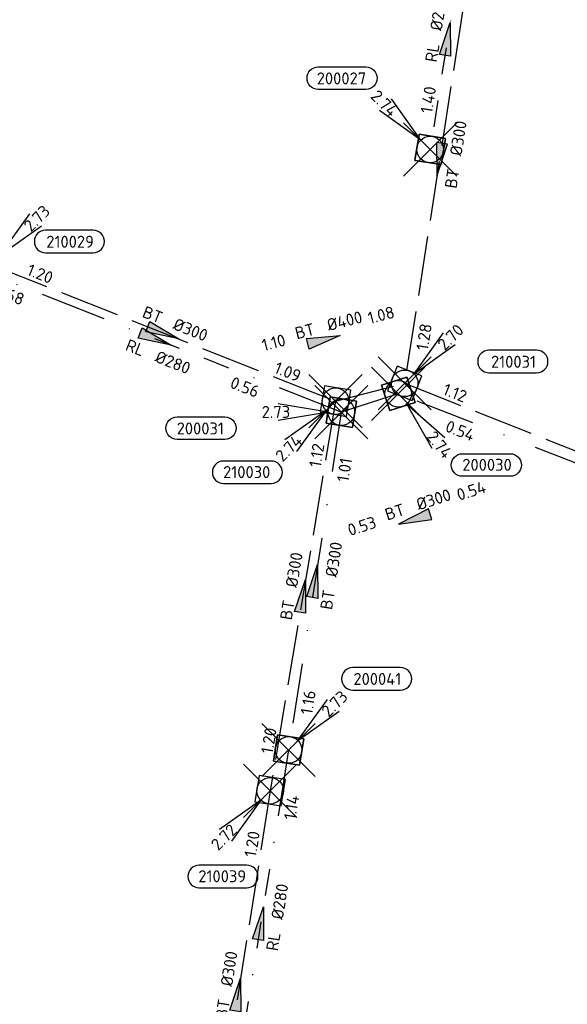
# Model space of a CAD drawing. Header units: metres. Extents: x 153343 to 157271, y 461673 to 467005.
# Tile 121 of 191: x 154164 to 154226, y 466033 to 466144. Entities that reach past the tile are written whole.
import ezdxf
from ezdxf.enums import TextEntityAlignment as Align

# ---------------------------------------------------------------- set-up
doc = ezdxf.new("R2010")
doc.units = ezdxf.units.M
doc.header["$LTSCALE"] = 0.75
doc.header["$PDMODE"] = 3
doc.header["$PDSIZE"] = 3
for name, pattern in [('RI-HWA_BETON', [11.4, 9, -2.4]), ('RI-RELINEN', [38, 10, -4, 0, -4, 4, -4, 4, -4, 0, -4]), ('RI-VWA_BETON', [19, 9, -5, 0, -5])]:
    doc.linetypes.add(name, pattern=pattern)
doc.layers.get('0').update_dxf_attribs({"lineweight": 25})
doc.layers.get('defpoints').update_dxf_attribs({"lineweight": 25})
for name, color, linetype in [('B-OI-RI-HWA_PUTNUMMER-S @ 0.75', 151, 'Continuous'), ('B-OI-RI-HWA_TRANSPORTLEIDING_BETON_300-G', 151, 'RI-HWA_BETON'), ('B-OI-RI-HWA_TRANSPORTLEIDING_BETON_400-G', 151, 'RI-HWA_BETON'), ('B-OI-RI-VWA_PUTNUMMER-S @ 0.75', 33, 'Continuous'), ('B-OI-RI-VWA_TRANSPORTLEIDING_B+RELINED_280-G', 33, 'RI-RELINEN'), ('B-OI-RI-VWA_TRANSPORTLEIDING_BETON_280-G', 33, 'RI-VWA_BETON'), ('B-OI-RI-VWA_TRANSPORTLEIDING_BETON_300-G', 33, 'RI-VWA_BETON')]:
    doc.layers.add(name, color=color, linetype=linetype)
for name, color, linetype, lineweight in [('B-OI-RI-HWA_RIOOLPUT_INSPECTIEPUT-S', 151, 'Continuous', 25), ('B-OI-RI-HWA_STROOMRICHTING-S @ 0.75', 151, 'Continuous', 25), ('B-OI-RI-VWA_RIOOLPUT_INSPECTIEPUT_BETON-S', 33, 'Continuous', 25), ('B-OI-RI-VWA_STROOMRICHTING-S @ 0.75', 33, 'Continuous', 25)]:
    doc.layers.add(name, color=color, linetype=linetype, lineweight=lineweight)
doc.layers.add('inspectieput', color=7, linetype='Continuous', plot=False)
doc.styles.add('NLCS-ISO', font='isocpeur.ttf')

# ---------------------------------------------------------------- blocks, each defined once
blk = doc.blocks.new('*U95')
at = {"ltscale": 0.1}
blk.add_hatch(color=256, dxfattribs=at).paths.add_polyline_path([(2.5, 0), (-2.5, -0.83), (-2.5, 0.83)])
at = {"ltscale": 0.1, "flags": 128}
blk.add_lwpolyline([(2.5, 0), (-2.5, -0.83), (-2.5, 0.83)], close=True, dxfattribs=at)
at = {"ltscale": 0.1, "style": 'NLCS-ISO'}
for tag, p in [('BOBL', (-21.69, 0)), ('MAT', (-1, 0.5))]:
    blk.add_attdef(tag, text='', height=1.8, dxfattribs=at).set_placement(p, align=Align.BOTTOM_RIGHT)
for tag, p in [('DIA', (1, 0.5)), ('BOBR', (20.74, -0.01))]:
    blk.add_attdef(tag, text='', height=1.8, dxfattribs=at).set_placement(p, align=Align.BOTTOM_LEFT)
at = {"layer": 'defpoints', "ltscale": 0.1, "style": 'NLCS-ISO', "flags": 1}
blk.add_attdef('JVA', text='', height=1.8, dxfattribs=at).set_placement((0, -1), align=Align.TOP_CENTER)
blk = doc.blocks.new('*U110')
at = {"ltscale": 0.1}
blk.add_hatch(color=256, dxfattribs=at).paths.add_polyline_path([(2.5, 0), (-2.5, -0.83), (-2.5, 0.83)])
at = {"ltscale": 0.1, "flags": 128}
blk.add_lwpolyline([(2.5, 0), (-2.5, -0.83), (-2.5, 0.83)], close=True, dxfattribs=at)
at = {"ltscale": 0.1, "style": 'NLCS-ISO'}
for tag, p in [('BOBL', (-24.55, 0)), ('MAT', (-1, 0.5))]:
    blk.add_attdef(tag, text='', height=1.8, dxfattribs=at).set_placement(p, align=Align.BOTTOM_RIGHT)
for tag, p in [('DIA', (1, 0.5)), ('BOBR', (23.61, -0.01))]:
    blk.add_attdef(tag, text='', height=1.8, dxfattribs=at).set_placement(p, align=Align.BOTTOM_LEFT)
at = {"layer": 'defpoints', "ltscale": 0.1, "style": 'NLCS-ISO', "flags": 1}
blk.add_attdef('JVA', text='', height=1.8, dxfattribs=at).set_placement((0, -1), align=Align.TOP_CENTER)
blk = doc.blocks.new('*U98')
at = {"ltscale": 0.1}
blk.add_hatch(color=256, dxfattribs=at).paths.add_polyline_path([(2.5, 0), (-2.5, -0.83), (-2.5, 0.83)])
at = {"ltscale": 0.1, "flags": 128}
blk.add_lwpolyline([(2.5, 0), (-2.5, -0.83), (-2.5, 0.83)], close=True, dxfattribs=at)
at = {"ltscale": 0.1, "style": 'NLCS-ISO'}
for tag, p in [('BOBL', (-20.34, 0)), ('MAT', (-1, 0.5))]:
    blk.add_attdef(tag, text='', height=1.8, dxfattribs=at).set_placement(p, align=Align.BOTTOM_RIGHT)
for tag, p in [('DIA', (1, 0.5)), ('BOBR', (19.39, -0.01))]:
    blk.add_attdef(tag, text='', height=1.8, dxfattribs=at).set_placement(p, align=Align.BOTTOM_LEFT)
at = {"layer": 'defpoints', "ltscale": 0.1, "style": 'NLCS-ISO', "flags": 1}
blk.add_attdef('JVA', text='', height=1.8, dxfattribs=at).set_placement((0, -1), align=Align.TOP_CENTER)
blk = doc.blocks.new('*U66')
at = {"ltscale": 0.1}
blk.add_hatch(color=256, dxfattribs=at).paths.add_polyline_path([(2.5, 0), (-2.5, -0.83), (-2.5, 0.83)])
at = {"ltscale": 0.1, "flags": 128}
blk.add_lwpolyline([(2.5, 0), (-2.5, -0.83), (-2.5, 0.83)], close=True, dxfattribs=at)
at = {"ltscale": 0.1, "style": 'NLCS-ISO'}
for tag, p in [('BOBL', (-5.66, 0)), ('MAT', (-1, 0.5))]:
    blk.add_attdef(tag, text='', height=1.8, dxfattribs=at).set_placement(p, align=Align.BOTTOM_RIGHT)
for tag, p in [('DIA', (1, 0.5)), ('BOBR', (7.22, 0))]:
    blk.add_attdef(tag, text='', height=1.8, dxfattribs=at).set_placement(p, align=Align.BOTTOM_LEFT)
at = {"layer": 'defpoints', "ltscale": 0.1, "style": 'NLCS-ISO', "flags": 1}
blk.add_attdef('JVA', text='', height=1.8, dxfattribs=at).set_placement((0, -1), align=Align.TOP_CENTER)
blk = doc.blocks.new('*U99')
at = {"ltscale": 0.1}
blk.add_hatch(color=256, dxfattribs=at).paths.add_polyline_path([(2.5, 0), (-2.5, -0.83), (-2.5, 0.83)])
at = {"ltscale": 0.1, "flags": 128}
blk.add_lwpolyline([(2.5, 0), (-2.5, -0.83), (-2.5, 0.83)], close=True, dxfattribs=at)
at = {"ltscale": 0.1, "style": 'NLCS-ISO'}
for tag, p in [('BOBL', (-18.51, 0)), ('MAT', (-1, 0.5))]:
    blk.add_attdef(tag, text='', height=1.8, dxfattribs=at).set_placement(p, align=Align.BOTTOM_RIGHT)
for tag, p in [('DIA', (1, 0.5)), ('BOBR', (17.56, 0))]:
    blk.add_attdef(tag, text='', height=1.8, dxfattribs=at).set_placement(p, align=Align.BOTTOM_LEFT)
at = {"layer": 'defpoints', "ltscale": 0.1, "style": 'NLCS-ISO', "flags": 1}
blk.add_attdef('JVA', text='', height=1.8, dxfattribs=at).set_placement((0, -1), align=Align.TOP_CENTER)
blk = doc.blocks.new('*U101')
at = {"ltscale": 0.1}
blk.add_hatch(color=256, dxfattribs=at).paths.add_polyline_path([(-2.5, 0), (2.5, -0.83), (2.5, 0.83)])
at = {"ltscale": 0.1, "flags": 128}
blk.add_lwpolyline([(-2.5, 0), (2.5, -0.83), (2.5, 0.83)], close=True, dxfattribs=at)
at = {"ltscale": 0.1, "style": 'NLCS-ISO'}
for tag, p in [('BOBL', (-24.63, -3.24)), ('MAT', (-1, -3.74))]:
    blk.add_attdef(tag, text='', height=1.8, dxfattribs=at).set_placement(p, align=Align.BOTTOM_RIGHT)
for tag, p in [('DIA', (1, -3.74)), ('BOBR', (23.69, -3.23))]:
    blk.add_attdef(tag, text='', height=1.8, dxfattribs=at).set_placement(p, align=Align.BOTTOM_LEFT)
at = {"layer": 'defpoints', "ltscale": 0.1, "style": 'NLCS-ISO', "flags": 1}
blk.add_attdef('JVA', text='', height=1.8, dxfattribs=at).set_placement((0, -1), align=Align.TOP_CENTER)
blk = doc.blocks.new('*U127')
at = {"ltscale": 0.1}
blk.add_hatch(color=256, dxfattribs=at).paths.add_polyline_path([(2.5, 0), (-2.5, -0.83), (-2.5, 0.83)])
at = {"ltscale": 0.1, "flags": 128}
blk.add_lwpolyline([(2.5, 0), (-2.5, -0.83), (-2.5, 0.83)], close=True, dxfattribs=at)
at = {"ltscale": 0.1, "style": 'NLCS-ISO'}
for tag, p in [('BOBL', (-17.04, -3.24)), ('MAT', (-1, -3.74))]:
    blk.add_attdef(tag, text='', height=1.8, dxfattribs=at).set_placement(p, align=Align.BOTTOM_RIGHT)
for tag, p in [('DIA', (1, -3.74)), ('BOBR', (16.09, -3.24))]:
    blk.add_attdef(tag, text='', height=1.8, dxfattribs=at).set_placement(p, align=Align.BOTTOM_LEFT)
at = {"layer": 'defpoints', "ltscale": 0.1, "style": 'NLCS-ISO', "flags": 1}
blk.add_attdef('JVA', text='', height=1.8, dxfattribs=at).set_placement((0, -1), align=Align.TOP_CENTER)
blk = doc.blocks.new('*U129')
at = {"ltscale": 0.1}
blk.add_hatch(color=256, dxfattribs=at).paths.add_polyline_path([(2.5, 0), (-2.5, -0.83), (-2.5, 0.83)])
at = {"ltscale": 0.1, "flags": 128}
blk.add_lwpolyline([(2.5, 0), (-2.5, -0.83), (-2.5, 0.83)], close=True, dxfattribs=at)
at = {"ltscale": 0.1, "style": 'NLCS-ISO'}
for tag, p in [('BOBL', (-16.34, -3.24)), ('MAT', (-1, -3.74))]:
    blk.add_attdef(tag, text='', height=1.8, dxfattribs=at).set_placement(p, align=Align.BOTTOM_RIGHT)
for tag, p in [('DIA', (1, -3.74)), ('BOBR', (15.4, -3.24))]:
    blk.add_attdef(tag, text='', height=1.8, dxfattribs=at).set_placement(p, align=Align.BOTTOM_LEFT)
at = {"layer": 'defpoints', "ltscale": 0.1, "style": 'NLCS-ISO', "flags": 1}
blk.add_attdef('JVA', text='', height=1.8, dxfattribs=at).set_placement((0, -1), align=Align.TOP_CENTER)
blk = doc.blocks.new('*U130')
at = {"ltscale": 0.1}
blk.add_hatch(color=256, dxfattribs=at).paths.add_polyline_path([(2.5, 0), (-2.5, -0.83), (-2.5, 0.83)])
at = {"ltscale": 0.1, "flags": 128}
blk.add_lwpolyline([(2.5, 0), (-2.5, -0.83), (-2.5, 0.83)], close=True, dxfattribs=at)
at = {"ltscale": 0.1, "style": 'NLCS-ISO'}
for tag, p in [('BOBL', (-20.63, -3.24)), ('MAT', (-1, -3.74))]:
    blk.add_attdef(tag, text='', height=1.8, dxfattribs=at).set_placement(p, align=Align.BOTTOM_RIGHT)
for tag, p in [('DIA', (1, -3.74)), ('BOBR', (12.91, -3.23))]:
    blk.add_attdef(tag, text='', height=1.8, dxfattribs=at).set_placement(p, align=Align.BOTTOM_LEFT)
at = {"layer": 'defpoints', "ltscale": 0.1, "style": 'NLCS-ISO', "flags": 1}
blk.add_attdef('JVA', text='', height=1.8, dxfattribs=at).set_placement((0, -1), align=Align.TOP_CENTER)
blk = doc.blocks.new('*U80')
at = {"ltscale": 0.1}
blk.add_hatch(color=256, dxfattribs=at).paths.add_polyline_path([(-2.5, 0), (2.5, -0.83), (2.5, 0.83)])
at = {"ltscale": 0.1, "flags": 128}
blk.add_lwpolyline([(-2.5, 0), (2.5, -0.83), (2.5, 0.83)], close=True, dxfattribs=at)
at = {"ltscale": 0.1, "style": 'NLCS-ISO'}
for tag, p in [('BOBL', (-5.66, 0)), ('MAT', (-1, 0.5))]:
    blk.add_attdef(tag, text='', height=1.8, dxfattribs=at).set_placement(p, align=Align.BOTTOM_RIGHT)
for tag, p in [('DIA', (1, 0.5)), ('BOBR', (7.22, 0))]:
    blk.add_attdef(tag, text='', height=1.8, dxfattribs=at).set_placement(p, align=Align.BOTTOM_LEFT)
at = {"layer": 'defpoints', "ltscale": 0.1, "style": 'NLCS-ISO', "flags": 1}
blk.add_attdef('JVA', text='', height=1.8, dxfattribs=at).set_placement((0, -1), align=Align.TOP_CENTER)
blk = doc.blocks.new('*U133')
at = {"ltscale": 0.1}
blk.add_hatch(color=256, dxfattribs=at).paths.add_polyline_path([(2.5, 0), (-2.5, -0.83), (-2.5, 0.83)])
at = {"ltscale": 0.1, "flags": 128}
blk.add_lwpolyline([(2.5, 0), (-2.5, -0.83), (-2.5, 0.83)], close=True, dxfattribs=at)
at = {"ltscale": 0.1, "style": 'NLCS-ISO'}
for tag, p in [('BOBL', (-21.81, -3.24)), ('MAT', (-1, -3.74))]:
    blk.add_attdef(tag, text='', height=1.8, dxfattribs=at).set_placement(p, align=Align.BOTTOM_RIGHT)
for tag, p in [('DIA', (1, -3.74)), ('BOBR', (24.43, -3.23))]:
    blk.add_attdef(tag, text='', height=1.8, dxfattribs=at).set_placement(p, align=Align.BOTTOM_LEFT)
at = {"layer": 'defpoints', "ltscale": 0.1, "style": 'NLCS-ISO', "flags": 1}
blk.add_attdef('JVA', text='', height=1.8, dxfattribs=at).set_placement((0, -1), align=Align.TOP_CENTER)
blk = doc.blocks.new('*U135')
at = {"ltscale": 0.1}
blk.add_hatch(color=256, dxfattribs=at).paths.add_polyline_path([(2.5, 0), (-2.5, -0.83), (-2.5, 0.83)])
at = {"ltscale": 0.1, "flags": 128}
blk.add_lwpolyline([(2.5, 0), (-2.5, -0.83), (-2.5, 0.83)], close=True, dxfattribs=at)
at = {"ltscale": 0.1, "style": 'NLCS-ISO'}
for tag, p in [('BOBL', (-7.45, 0)), ('MAT', (-1, 0.5))]:
    blk.add_attdef(tag, text='', height=1.8, dxfattribs=at).set_placement(p, align=Align.BOTTOM_RIGHT)
for tag, p in [('DIA', (1, 0.5)), ('BOBR', (6.5, 0))]:
    blk.add_attdef(tag, text='', height=1.8, dxfattribs=at).set_placement(p, align=Align.BOTTOM_LEFT)
at = {"layer": 'defpoints', "ltscale": 0.1, "style": 'NLCS-ISO', "flags": 1}
blk.add_attdef('JVA', text='', height=1.8, dxfattribs=at).set_placement((0, -1), align=Align.TOP_CENTER)
blk = doc.blocks.new('B-SRI-PUT_HWA-SO')
at = {"lineweight": -3, "flags": 128}
blk.add_lwpolyline([(-2, -2), (2, -2), (2, 2), (-2, 2)], close=True, dxfattribs=at)
at = {"lineweight": -3}
blk.add_circle((0, 0), 2, dxfattribs=at)
blk = doc.blocks.new('*U404')
for q in [(-7.6, -5.83), (-5.83, -7.6)]:
    blk.add_line((-1.41, -1.41), q)
blk.add_lwpolyline([(-10.68, -14.58), (-3.52, -14.58, 1), (-3.52, -11.2), (-10.68, -11.2, 1)], format="xyb", close=True)
at = {"ltscale": 0.1, "style": 'NLCS-ISO'}
blk.add_attdef('PUTHGT', text='', height=1.8, rotation=45, dxfattribs=at).set_placement((-8.44, -8.48), align=Align.MIDDLE_LEFT)
blk.add_attdef('PUTNR', text='', height=1.8, dxfattribs=at).set_placement((-7.2, -11.06), align=Align.MIDDLE_CENTER)
blk = doc.blocks.new('*U241')
for q in [(-7.6, -5.83), (-5.83, -7.6)]:
    blk.add_line((-1.41, -1.41), q)
blk.add_lwpolyline([(-16.81, -12.39), (-9.65, -12.39, 1), (-9.65, -9.01), (-16.81, -9.01, 1)], format="xyb", close=True)
at = {"ltscale": 0.1, "style": 'NLCS-ISO'}
blk.add_attdef('PUTHGT', text='', height=1.8, rotation=45, dxfattribs=at).set_placement((-8.44, -8.48), align=Align.MIDDLE_LEFT)
blk.add_attdef('PUTNR', text='', height=1.8, dxfattribs=at).set_placement((-13.33, -8.87), align=Align.MIDDLE_CENTER)
blk = doc.blocks.new('*U399')
for q in [(5.83, 7.6), (7.6, 5.83)]:
    blk.add_line((1.41, 1.41), q)
blk.add_lwpolyline([(15.38, 5.15), (8.22, 5.15, 1), (8.22, 1.77), (15.38, 1.77, 1)], format="xyb", close=True)
at = {"ltscale": 0.1, "style": 'NLCS-ISO'}
blk.add_attdef('PUTHGT', text='', height=1.8, rotation=45, dxfattribs=at).set_placement((5.39, 5.43), align=Align.MIDDLE_LEFT)
blk.add_attdef('PUTNR', text='', height=1.8, dxfattribs=at).set_placement((11.9, 3.43), align=Align.MIDDLE_CENTER)
blk = doc.blocks.new('*U405')
for q in [(5.83, 7.6), (7.6, 5.83)]:
    blk.add_line((1.41, 1.41), q)
blk.add_lwpolyline([(19.83, 4.97), (12.67, 4.97, 1), (12.67, 1.58), (19.83, 1.58, 1)], format="xyb", close=True)
at = {"ltscale": 0.1, "style": 'NLCS-ISO'}
blk.add_attdef('PUTHGT', text='', height=1.8, rotation=45, dxfattribs=at).set_placement((5.39, 5.43), align=Align.MIDDLE_LEFT)
blk.add_attdef('PUTNR', text='', height=1.8, dxfattribs=at).set_placement((16.35, 3.24), align=Align.MIDDLE_CENTER)
blk = doc.blocks.new('*U43')
for q in [(5.83, 7.6), (7.6, 5.83)]:
    blk.add_line((1.41, 1.41), q)
blk.add_lwpolyline([(16.81, 12.39), (9.65, 12.39, 1), (9.65, 9.01), (16.81, 9.01, 1)], format="xyb", close=True)
at = {"ltscale": 0.1, "style": 'NLCS-ISO'}
blk.add_attdef('PUTHGT', text='', height=1.8, rotation=45, dxfattribs=at).set_placement((5.39, 5.43), align=Align.MIDDLE_LEFT)
blk.add_attdef('PUTNR', text='', height=1.8, dxfattribs=at).set_placement((13.33, 10.67), align=Align.MIDDLE_CENTER)
blk = doc.blocks.new('*U417')
for q in [(-9.5, 1.25), (-9.5, -1.25)]:
    blk.add_line((-2, 0), q)
blk.add_lwpolyline([(-24.67, -0.72), (-17.51, -0.72, -1), (-17.51, -4.11), (-24.67, -4.11, -1)], format="xyb", close=True)
at = {"ltscale": 0.1, "style": 'NLCS-ISO'}
blk.add_attdef('PUTHGT', text='', height=1.8, dxfattribs=at).set_placement((-11.97, 0.03), align=Align.MIDDLE_LEFT)
blk.add_attdef('PUTNR', text='', height=1.8, dxfattribs=at).set_placement((-21.19, -2.45), align=Align.MIDDLE_CENTER)
blk = doc.blocks.new('*U418')
for q in [(5.03, -8.15), (6.97, -6.57)]:
    blk.add_line((1.26, -1.55), q)
blk.add_lwpolyline([(16.81, -12.39), (9.65, -12.39, -1), (9.65, -9.01), (16.81, -9.01, -1)], format="xyb", close=True)
at = {"ltscale": 0.1, "style": 'NLCS-ISO'}
blk.add_attdef('PUTHGT', text='', height=1.8, rotation=309.1806, dxfattribs=at).set_placement((4.81, -5.95), align=Align.MIDDLE_LEFT)
blk.add_attdef('PUTNR', text='', height=1.8, dxfattribs=at).set_placement((13.33, -8.87), align=Align.MIDDLE_CENTER)
blk = doc.blocks.new('*U260')
for q in [(-5.83, 7.6), (-7.6, 5.83)]:
    blk.add_line((-1.41, 1.41), q)
blk.add_lwpolyline([(-16.81, 12.39), (-9.65, 12.39, -1), (-9.65, 9.01), (-16.81, 9.01, -1)], format="xyb", close=True)
at = {"ltscale": 0.1, "style": 'NLCS-ISO'}
blk.add_attdef('PUTNR', text='', height=1.8, dxfattribs=at).set_placement((-13.33, 10.67), align=Align.MIDDLE_CENTER)
blk.add_attdef('PUTHGT', text='', height=1.8, rotation=315, dxfattribs=at).set_placement((-8.44, 8.48), align=Align.MIDDLE_LEFT)
blk = doc.blocks.new('B-SRI-PUT_VWA-SO')
at = {"flags": 128}
blk.add_lwpolyline([(-2, 2), (2, 2), (2, -2), (-2, -2)], close=True, dxfattribs=at)
at = {"lineweight": -3, "flags": 128}
blk.add_lwpolyline([(2, -2), (2, 2), (-2, 2), (-2, -2)], close=True, dxfattribs=at)
at = {"lineweight": -3}
blk.add_circle((0, 0), 2, dxfattribs=at)

msp = doc.modelspace()

# ---------------------------------------------------------------- linework, layer by layer
at = {"layer": 'B-OI-RI-HWA_TRANSPORTLEIDING_BETON_300-G', "transparency": 33554610}
for p, q in [((154215.11, 466152.94), (154207.27, 466102.59)), ((154160.64, 466115.97), (154199.47, 466100.59)), ((154199.47, 466100.59), (154192.11, 466056.69)), ((154192.11, 466056.69), (154184.88, 466010.72))]:
    msp.add_line(p, q, dxfattribs=at)
at = {"layer": 'B-OI-RI-HWA_TRANSPORTLEIDING_BETON_400-G', "transparency": 33554610}
for p, q in [((154199.47, 466100.59), (154207.27, 466102.59)), ((154207.27, 466102.59), (154254.55, 466083.91))]:
    msp.add_line(p, q, dxfattribs=at)
at = {"layer": 'B-OI-RI-VWA_TRANSPORTLEIDING_B+RELINED_280-G', "transparency": 33554610}
for p, q in [((154214.05, 466153.81), (154210.14, 466128.94)), ((154200.13, 466099.34), (154158.3, 466115.78)), ((154194.19, 466061.28), (154187.91, 466022.22))]:
    msp.add_line(p, q, dxfattribs=at)
at = {"layer": 'B-OI-RI-VWA_TRANSPORTLEIDING_BETON_280-G', "transparency": 33554610}
msp.add_line((154255.06, 466082.5), (154206.55, 466101.41), dxfattribs=at)
at = {"layer": 'B-OI-RI-VWA_TRANSPORTLEIDING_BETON_300-G', "transparency": 33554610}
for p, q in [((154206.55, 466101.41), (154200.13, 466099.34)), ((154200.13, 466099.34), (154194.19, 466061.28))]:
    msp.add_line(p, q, dxfattribs=at)
at = {"layer": 'inspectieput', "color": 0, "transparency": 33554610}
for p in [(154210.14, 466128.94), (154207.27, 466102.59), (154206.55, 466101.41), (154199.47, 466100.59), (154200.13, 466099.34), (154194.19, 466061.28), (154192.11, 466056.69)]:
    msp.add_point(p, dxfattribs=at)
at = {"layer": 'inspectieput'}
for p in [(154210.14, 466128.94), (154210.14, 466128.94), (154207.27, 466102.59), (154207.27, 466102.59), (154206.55, 466101.41), (154206.55, 466101.41), (154199.47, 466100.59), (154199.47, 466100.59), (154200.13, 466099.34), (154200.13, 466099.34), (154194.19, 466061.28), (154194.19, 466061.28), (154192.11, 466056.69), (154192.11, 466056.69)]:
    msp.add_point(p, dxfattribs=at)

# ---------------------------------------------------------------- block references
at = {"layer": 'B-OI-RI-HWA_PUTNUMMER-S @ 0.75', "color": 0, "transparency": 33554610, "xscale": 0.75, "yscale": 0.75, "zscale": 0.75}
for name, p, values in [('*U399', (154160.64, 466115.97), {'PUTNR': '210029', 'PUTHGT': '2.73'}), ('*U405', (154207.27, 466102.59), {'PUTNR': '210031', 'PUTHGT': '2.70'})]:
    msp.add_blockref(name, p, dxfattribs=at).add_auto_attribs(values)
at = {"layer": 'B-OI-RI-HWA_PUTNUMMER-S @ 0.75', "color": 0, "transparency": 33554610}
ref = msp.add_blockref('*U241', (154199.47, 466100.59), dxfattribs=dict(at, xscale=0.75, yscale=0.75, zscale=0.75))
ref.add_attrib('PUTNR', '210030', dxfattribs={"layer": '0', "ltscale": 0.1, "height": 1.35, "style": 'NLCS-ISO'}).set_placement((154189.47, 466092.59), align=Align.MIDDLE_CENTER)
ref.add_attrib('PUTHGT', '2.74', dxfattribs={"layer": '0', "ltscale": 0.1, "height": 1.35, "rotation": 45, "style": 'NLCS-ISO'}).set_placement((154193.04, 466094.13), align=Align.MIDDLE_LEFT)
ref = msp.add_blockref('*U404', (154192.11, 466056.69), dxfattribs=dict(at, xscale=0.75, yscale=0.75, zscale=0.75))
ref.add_attrib('PUTNR', '210039', dxfattribs={"layer": '0', "ltscale": 0.1, "height": 1.35, "style": 'NLCS-ISO'}).set_placement((154186.71, 466047.05), align=Align.MIDDLE_CENTER)
ref.add_attrib('PUTHGT', '2.72', dxfattribs={"layer": '0', "ltscale": 0.1, "height": 1.35, "rotation": 45, "style": 'NLCS-ISO'}).set_placement((154185.78, 466050.33), align=Align.MIDDLE_LEFT)
at = {"layer": 'B-OI-RI-HWA_RIOOLPUT_INSPECTIEPUT-S', "transparency": 33554610}
for p, xscale, yscale, zscale, rotation in [((154207.27, 466102.59), 0.75, 0.75, 0.75, 338.4413677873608), ((154207.27, 466102.59), 0.75, 0.75, 0.75, 338.4413677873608), ((154207.27, 466102.59), 0.75, 0.75, 0.75, 338.4413677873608), ((154199.47, 466100.59), 0.7500000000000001, 0.7500000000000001, 0.7500000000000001, 260.4826589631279), ((154199.47, 466100.59), 0.7500000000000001, 0.7500000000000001, 0.7500000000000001, 260.4826589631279), ((154199.47, 466100.59), 0.7500000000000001, 0.7500000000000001, 0.7500000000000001, 260.4826589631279), ((154192.11, 466056.69), 0.7499999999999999, 0.7499999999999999, 0.7499999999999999, 261.0619382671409), ((154192.11, 466056.69), 0.7499999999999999, 0.7499999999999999, 0.7499999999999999, 261.0619382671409), ((154192.11, 466056.69), 0.7499999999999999, 0.7499999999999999, 0.7499999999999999, 261.0619382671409)]:
    msp.add_blockref('B-SRI-PUT_HWA-SO', p, dxfattribs=dict(at, xscale=xscale, yscale=yscale, zscale=zscale, rotation=rotation))
at = {"layer": 'B-OI-RI-HWA_STROOMRICHTING-S @ 0.75', "color": 0, "transparency": 33554610, "xscale": 0.75, "yscale": 0.75, "zscale": 0.75}
for name, p, rotation, values in [('*U101', (154211.19, 466127.77), 81.14954402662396, {'MAT': 'BT', 'DIA': '%%c300', 'BOBL': '1.28', 'BOBR': '1.34'}), ('*U99', (154180.06, 466108.28), 338.3921996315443, {'MAT': 'BT', 'DIA': '%%c300', 'BOBL': '1.20', 'BOBR': '1.09'}), ('*U66', (154198.18, 466107.52), 14.38139459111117, {'MAT': 'BT', 'DIA': '%%c400', 'BOBL': '1.10', 'BOBR': '1.08'}), ('*U110', (154230.91, 466093.25), 338.4413677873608, {'MAT': 'BT', 'DIA': '%%c400', 'BOBL': '1.12', 'BOBR': '1.04'}), ('*U98', (154195.79, 466078.64), 80.4826589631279, {'MAT': 'BT', 'DIA': '%%c300', 'BOBL': '1.20', 'BOBR': '1.12'}), ('*U95', (154188.49, 466033.71), 81.06193826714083, {'MAT': 'BT', 'DIA': '%%c300', 'BOBL': '1.27', 'BOBR': '1.20'})]:
    msp.add_blockref(name, p, dxfattribs=dict(at, rotation=rotation)).add_auto_attribs(values)
at = {"layer": 'B-OI-RI-VWA_PUTNUMMER-S @ 0.75', "color": 0, "transparency": 33554610, "xscale": 0.75, "yscale": 0.75, "zscale": 0.75}
for name, p, values in [('*U260', (154210.14, 466128.94), {'PUTNR': '200027', 'PUTHGT': '2.74'}), ('*U417', (154200.13, 466099.34), {'PUTNR': '200031', 'PUTHGT': '2.73'}), ('*U43', (154194.19, 466061.28), {'PUTNR': '200041', 'PUTHGT': '2.73'})]:
    msp.add_blockref(name, p, dxfattribs=at).add_auto_attribs(values)
at = {"layer": 'B-OI-RI-VWA_PUTNUMMER-S @ 0.75', "color": 0, "transparency": 33554610}
ref = msp.add_blockref('*U418', (154206.55, 466101.41), dxfattribs=dict(at, xscale=0.75, yscale=0.75, zscale=0.75))
ref.add_attrib('PUTNR', '200030', dxfattribs={"layer": '0', "ltscale": 0.1, "height": 1.35, "style": 'NLCS-ISO'}).set_placement((154216.55, 466093.41), align=Align.MIDDLE_CENTER)
ref.add_attrib('PUTHGT', '2.74', dxfattribs={"layer": '0', "ltscale": 0.1, "height": 1.35, "rotation": 309.1806, "style": 'NLCS-ISO'}).set_placement((154210.16, 466096.95), align=Align.MIDDLE_LEFT)
at = {"layer": 'B-OI-RI-VWA_RIOOLPUT_INSPECTIEPUT_BETON-S', "transparency": 33554610}
for p, xscale, yscale, zscale, rotation in [((154210.14, 466128.94), 0.7499999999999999, 0.7499999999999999, 0.7499999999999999, 81.06523454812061), ((154206.55, 466101.41), 0.75, 0.75, 0.75, 197.870873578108), ((154200.13, 466099.34), 0.7499999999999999, 0.7499999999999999, 0.7499999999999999, 261.1294441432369), ((154194.19, 466061.28), 0.75, 0.75, 0.75, 260.8662487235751)]:
    msp.add_blockref('B-SRI-PUT_VWA-SO', p, dxfattribs=dict(at, xscale=xscale, yscale=yscale, zscale=zscale, rotation=rotation))
at = {"layer": 'B-OI-RI-VWA_STROOMRICHTING-S @ 0.75', "color": 0, "transparency": 33554610}
for name, p, xscale, yscale, zscale, rotation, values in [('*U135', (154212.1, 466141.38), 0.75, 0.75, 0.75, 81.06523454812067, {'MAT': 'RL', 'DIA': '%%c280', 'BOBL': '1.40', 'BOBR': '1.30'}), ('*U130', (154179.21, 466107.56), 0.75, 0.75, 0.75, 338.5442122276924, {'MAT': 'RL', 'DIA': '%%c280', 'BOBL': '0.68', 'BOBR': '0.56'}), ('*U133', (154230.8, 466091.96), 0.75, 0.75, 0.75, 338.7033410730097, {'MAT': 'BT', 'DIA': '%%c280', 'BOBL': '0.54', 'BOBR': '0.37'}), ('*U129', (154197.16, 466080.31), 0.7499999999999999, 0.7499999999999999, 0.7499999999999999, 81.1294441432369, {'MAT': 'BT', 'DIA': '%%c300', 'BOBL': '1.16', 'BOBR': '1.01'}), ('*U80', (154208.37, 466087.28), 0.7499999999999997, 0.7499999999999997, 0.7499999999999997, 17.87087357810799, {'MAT': 'BT', 'DIA': '%%c300', 'BOBL': '0.53', 'BOBR': '0.54'}), ('*U127', (154191.05, 466041.75), 0.75, 0.75, 0.75, 80.86624872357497, {'MAT': 'RL', 'DIA': '%%c280', 'BOBL': '1.29', 'BOBR': '1.14'})]:
    msp.add_blockref(name, p, dxfattribs=dict(at, xscale=xscale, yscale=yscale, zscale=zscale, rotation=rotation)).add_auto_attribs(values)

doc.saveas('drawing.dxf')
